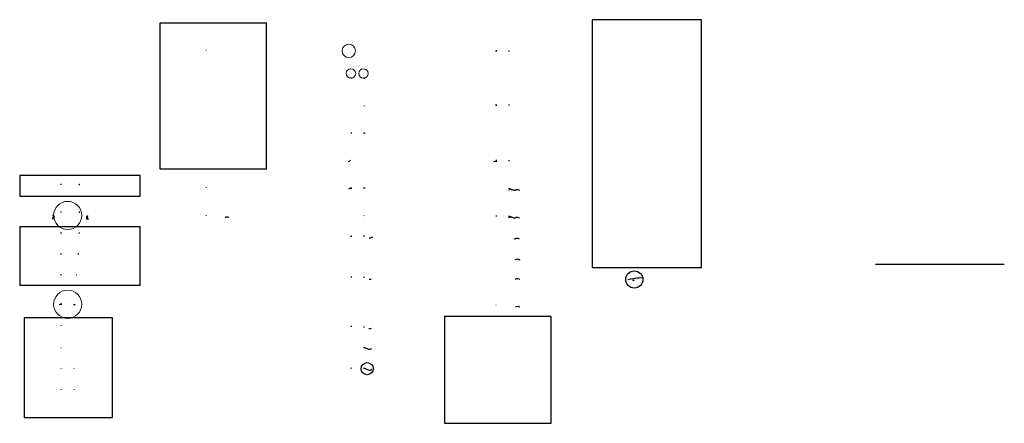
# Model space of a CAD drawing. Header units: metres. Extents: x -643625 to -624851, y -1065677 to -1062422.
# Tile 2 of 4: x -629700 to -628987, y -1065677 to -1065384. Entities that reach past the tile are written whole.
import ezdxf

# ---------------------------------------------------------------- set-up
doc = ezdxf.new("R2010")
doc.units = ezdxf.units.M
doc.linetypes.add('ČÁRKOVANÁ', pattern=[19.049999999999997, 12.7, -6.35])
doc.layers.get('0').update_dxf_attribs({"lineweight": 9})
doc.layers.add('C3D-PR-Dokreslení-OSTATNÍ SO', color=40, linetype='Continuous', lineweight=15)
doc.layers.add('C3D-PR-Dokreslení-SPOJNICE', color=1, linetype='Continuous', lineweight=15)

# ---------------------------------------------------------------- blocks, each defined once
blk = doc.blocks.new('PR_svodidlo_megarail_l')
for p, q in [((-0.2119999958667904, -0.01695999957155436), (-0.2119999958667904, 0.6232000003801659)), ((-0.2119999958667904, 0.6232000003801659), (-0.08499999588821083, 0.6232000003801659)), ((-0.2043999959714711, -0.01635199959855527), (-0.2043999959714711, 0.6232000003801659)), ((-0.1219999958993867, 0.5443000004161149), (-0.1197499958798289, 0.5465500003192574)), ((-0.1219999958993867, 0.5321000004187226), (-0.1219999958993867, 0.5443000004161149)), ((-0.1091499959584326, 0.5443000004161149), (-0.1219999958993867, 0.5443000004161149)), ((-0.1197499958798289, 0.5298500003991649), (-0.1219999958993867, 0.5321000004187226)), ((-0.1091499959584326, 0.5321000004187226), (-0.1219999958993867, 0.5321000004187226)), ((-0.1197499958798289, 0.5298500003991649), (-0.1197499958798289, 0.5465500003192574)), ((-0.1091499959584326, 0.5465500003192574), (-0.1197499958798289, 0.5465500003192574)), ((-0.1091499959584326, 0.5298500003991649), (-0.1197499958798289, 0.5298500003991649)), ((-0.1091499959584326, 0.5278076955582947), (-0.1091499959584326, 0.5485923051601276)), ((-0.09684999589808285, 0.5520564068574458), (-0.1078999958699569, 0.5520564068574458)), ((-0.09684999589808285, 0.5451282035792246), (-0.1078999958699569, 0.5451282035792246)), ((-0.09684999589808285, 0.5312717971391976), (-0.1078999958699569, 0.5312717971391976)), ((-0.09684999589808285, 0.5243435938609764), (-0.1078999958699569, 0.5243435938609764)), ((-0.09559999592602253, 0.5232000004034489), (-0.09559999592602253, 0.5532000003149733)), ((-0.0925999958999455, 0.5532000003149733), (-0.09559999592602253, 0.5532000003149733)), ((-0.09559999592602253, 0.5278076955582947), (-0.09559999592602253, 0.5485923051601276)), ((-0.0925999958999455, 0.5232000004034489), (-0.09559999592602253, 0.5232000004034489)), ((-0.0925999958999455, 0.6232000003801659), (-0.0925999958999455, -0.007407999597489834)), ((-0.0925999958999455, 0.5232000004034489), (-0.0925999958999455, 0.5532000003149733)), ((-0.07699999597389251, 0.5465500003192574), (-0.0925999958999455, 0.5465500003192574)), ((-0.07699999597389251, 0.5443000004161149), (-0.0925999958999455, 0.5443000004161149)), ((-0.07699999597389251, 0.5321000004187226), (-0.0925999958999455, 0.5321000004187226)), ((-0.07699999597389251, 0.5298500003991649), (-0.0925999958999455, 0.5298500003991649)), ((-0.08499999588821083, 0.6232000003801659), (-0.08499999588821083, -0.006799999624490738)), ((-0.07699999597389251, 0.5232000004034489), (-0.07699999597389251, 0.5532000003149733)), ((-0.07399999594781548, 0.5532000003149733), (-0.07699999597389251, 0.5532000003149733)), ((-0.07699999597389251, 0.5522000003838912), (-0.07699999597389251, 0.5382000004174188)), ((-0.07399999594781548, 0.5232000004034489), (-0.07699999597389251, 0.5232000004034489)), ((-0.07399999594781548, 0.5232000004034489), (-0.07399999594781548, 0.5532000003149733)), ((-0.06479999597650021, 0.5520564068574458), (-0.07399999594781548, 0.5520564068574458)), ((-0.06479999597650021, 0.5451282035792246), (-0.07399999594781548, 0.5451282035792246)), ((-0.06479999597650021, 0.5312717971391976), (-0.07399999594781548, 0.5312717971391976)), ((-0.06479999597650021, 0.5243435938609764), (-0.07399999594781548, 0.5243435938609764)), ((-0.06354999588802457, 0.5278076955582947), (-0.06354999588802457, 0.5485923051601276))]:
    blk.add_line(p, q)
at = {"const_width": 0.00675}
for points in [[(-0.1484999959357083, 0.5995750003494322, 1), (-0.1484999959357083, 0.6068250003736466, 1)], [(-0.1484999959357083, 0.5345750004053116, 1), (-0.1484999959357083, 0.5418250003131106, 1)]]:
    blk.add_lwpolyline(points, format="xyb", close=True, dxfattribs=at)
blk.add_lwpolyline([(-0.08499999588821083, 0.3861544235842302), (-0.08447905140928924, 0.3832000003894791), (-0.08499999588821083, 0.3861544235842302), (-0.05841018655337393, 0.3908429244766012, 0.1144218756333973), (-0.05425329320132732, 0.392612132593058), (-0.01285589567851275, 0.4228107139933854, 0.5086620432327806), (-0.01287718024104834, 0.461604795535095), (-0.06888816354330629, 0.5023696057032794, -0.2398612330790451), (-0.07999999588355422, 0.5242000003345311), (-0.07999999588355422, 0.5382000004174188), (-0.07999999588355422, 0.5522000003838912, -0.2398612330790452), (-0.06888816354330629, 0.5740303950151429), (-0.01287718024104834, 0.6147952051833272, 0.5086620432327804), (-0.01285589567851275, 0.6535892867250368), (-0.05425329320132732, 0.6837878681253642, 0.1144218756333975), (-0.05841018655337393, 0.6855570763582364), (-0.08499999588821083, 0.690245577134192), (-0.08447905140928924, 0.6932000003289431), (-0.05788924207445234, 0.6885114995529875, -0.1144218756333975), (-0.05248528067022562, 0.6862115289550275), (-0.01108788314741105, 0.6560129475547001, -0.5086620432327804), (-0.01111182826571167, 0.6123696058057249), (-0.06712281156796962, 0.5716047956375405, 0.2398612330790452), (-0.07699999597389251, 0.5522000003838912), (-0.07699999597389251, 0.5382000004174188), (-0.07699999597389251, 0.5242000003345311, 0.2398612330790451), (-0.06712281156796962, 0.504795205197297), (-0.01111182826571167, 0.4640303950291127, -0.5086620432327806), (-0.01108788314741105, 0.4203870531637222), (-0.05248528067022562, 0.3901884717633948, -0.1144218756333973), (-0.05788924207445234, 0.3878885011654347), (-0.08447905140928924, 0.3832000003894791)], format="xyb")
for centre, radius, start, end in [((-0.1037249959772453, 0.5485923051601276), 0.005424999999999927, 140.3166596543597, 219.6833403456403), ((-0.08932499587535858, 0.5382000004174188), 0.01982500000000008, 159.5452203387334, 200.4547796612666), ((-0.1037249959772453, 0.5278076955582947), 0.005424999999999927, 140.3166596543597, 219.6833403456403), ((-0.1010249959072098, 0.5485923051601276), 0.005424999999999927, 320.3166596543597, 39.68334034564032), ((-0.1154249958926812, 0.5382000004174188), 0.01982500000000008, 339.5452203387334, 20.45477966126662), ((-0.1010249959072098, 0.5278076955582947), 0.005424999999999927, 320.3166596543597, 39.68334034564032), ((-0.06897499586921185, 0.5485923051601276), 0.005424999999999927, 320.3166596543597, 39.68334034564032), ((-0.08337499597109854, 0.5382000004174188), 0.01982500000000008, 339.5452203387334, 20.45477966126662), ((-0.06897499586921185, 0.5278076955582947), 0.005424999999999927, 320.3166596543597, 39.68334034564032)]:
    blk.add_arc(centre, radius, start, end)
blk = doc.blocks.new('PR_svodidlo_megarail_p')
for p, q in [((0.06354999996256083, 0.5281544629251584), (0.06354999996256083, 0.5489390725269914)), ((0.06479999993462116, 0.5524031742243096), (0.07399999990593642, 0.5524031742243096)), ((0.06479999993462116, 0.5454749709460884), (0.07399999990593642, 0.5454749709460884)), ((0.06479999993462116, 0.5316185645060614), (0.07399999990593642, 0.5316185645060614)), ((0.06479999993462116, 0.5246903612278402), (0.07399999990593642, 0.5246903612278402)), ((0.07399999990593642, 0.5535467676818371), (0.07699999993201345, 0.5535467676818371)), ((0.07399999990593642, 0.5235467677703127), (0.07399999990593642, 0.5535467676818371)), ((0.07399999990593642, 0.5235467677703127), (0.07699999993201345, 0.5235467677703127)), ((0.07699999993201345, 0.5235467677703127), (0.07699999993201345, 0.5535467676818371)), ((0.07699999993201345, 0.552546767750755), (0.07699999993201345, 0.5385467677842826)), ((0.07699999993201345, 0.5468967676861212), (0.09259999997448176, 0.5468967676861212)), ((0.07699999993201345, 0.5446467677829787), (0.09259999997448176, 0.5446467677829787)), ((0.07699999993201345, 0.5324467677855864), (0.09259999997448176, 0.5324467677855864)), ((0.07699999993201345, 0.5301967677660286), (0.09259999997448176, 0.5301967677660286)), ((0.0849999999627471, 0.6235467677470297), (0.0849999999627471, -0.006453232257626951)), ((0.2119999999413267, 0.6235467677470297), (0.0849999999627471, 0.6235467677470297)), ((0.09259999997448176, 0.6235467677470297), (0.09259999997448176, -0.007061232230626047)), ((0.09259999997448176, 0.5235467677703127), (0.09259999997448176, 0.5535467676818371)), ((0.09259999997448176, 0.5535467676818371), (0.09559999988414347, 0.5535467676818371)), ((0.09259999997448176, 0.5235467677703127), (0.09559999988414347, 0.5235467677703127)), ((0.09559999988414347, 0.5235467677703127), (0.09559999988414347, 0.5535467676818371)), ((0.09559999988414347, 0.5281544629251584), (0.09559999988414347, 0.5489390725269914)), ((0.09684999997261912, 0.5524031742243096), (0.1078999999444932, 0.5524031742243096)), ((0.09684999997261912, 0.5454749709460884), (0.1078999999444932, 0.5454749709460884)), ((0.09684999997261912, 0.5316185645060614), (0.1078999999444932, 0.5316185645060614)), ((0.09684999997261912, 0.5246903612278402), (0.1078999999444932, 0.5246903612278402)), ((0.1091499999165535, 0.5281544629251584), (0.1091499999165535, 0.5489390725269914)), ((0.1091499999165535, 0.5468967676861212), (0.1197499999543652, 0.5468967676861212)), ((0.1091499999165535, 0.5446467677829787), (0.121999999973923, 0.5446467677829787)), ((0.1091499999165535, 0.5324467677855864), (0.121999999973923, 0.5324467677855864)), ((0.1091499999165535, 0.5301967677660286), (0.1197499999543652, 0.5301967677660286)), ((0.121999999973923, 0.5446467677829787), (0.1197499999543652, 0.5468967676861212)), ((0.1197499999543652, 0.5301967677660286), (0.1197499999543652, 0.5468967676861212)), ((0.1197499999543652, 0.5301967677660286), (0.121999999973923, 0.5324467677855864)), ((0.121999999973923, 0.5324467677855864), (0.121999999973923, 0.5446467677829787)), ((0.204399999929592, -0.01600523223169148), (0.204399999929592, 0.6235467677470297)), ((0.2119999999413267, -0.01661323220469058), (0.2119999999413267, 0.6235467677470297))]:
    blk.add_line(p, q)
blk.add_lwpolyline([(0.0849999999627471, 0.386501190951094), (0.08447905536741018, 0.3835467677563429), (0.0849999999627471, 0.386501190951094), (0.0584101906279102, 0.391189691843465, -0.1144218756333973), (0.05425329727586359, 0.3929588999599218), (0.01285589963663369, 0.4231574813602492, -0.5086620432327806), (0.0128771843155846, 0.4619515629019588), (0.06888816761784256, 0.5027163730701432, 0.2398612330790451), (0.07999999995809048, 0.5245467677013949), (0.07999999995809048, 0.5385467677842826), (0.07999999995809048, 0.552546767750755, 0.2398612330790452), (0.06888816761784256, 0.5743771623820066), (0.0128771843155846, 0.615141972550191, -0.5086620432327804), (0.01285589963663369, 0.6539360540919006), (0.05425329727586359, 0.684134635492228, -0.1144218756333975), (0.0584101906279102, 0.6859038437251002), (0.0849999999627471, 0.6905923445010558), (0.08447905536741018, 0.6935467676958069), (0.05788924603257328, 0.6888582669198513, 0.1144218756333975), (0.05248528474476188, 0.6865582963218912), (0.01108788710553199, 0.6563597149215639, 0.5086620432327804), (0.01111183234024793, 0.6127163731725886), (0.06712281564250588, 0.5719515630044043, -0.2398612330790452), (0.07699999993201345, 0.552546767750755), (0.07699999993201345, 0.5385467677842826), (0.07699999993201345, 0.5245467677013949, -0.2398612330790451), (0.06712281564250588, 0.5051419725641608), (0.01111183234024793, 0.4643771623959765, 0.5086620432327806), (0.01108788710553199, 0.4207338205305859), (0.05248528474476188, 0.3905352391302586, 0.1144218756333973), (0.05788924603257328, 0.3882352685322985), (0.08447905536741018, 0.3835467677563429)], format="xyb")
at = {"const_width": 0.00675}
for points in [[(0.1484999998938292, 0.599921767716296, -1), (0.1484999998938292, 0.6071717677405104, -1)], [(0.1484999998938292, 0.5349217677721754, -1), (0.1484999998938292, 0.5421717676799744, -1)]]:
    blk.add_lwpolyline(points, format="xyb", close=True, dxfattribs=at)
for centre, radius, start, end in [((0.06897499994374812, 0.5489390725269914), 0.005424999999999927, 140.3166596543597, 219.6833403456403), ((0.08337499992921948, 0.5385467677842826), 0.01982500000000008, 159.5452203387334, 200.4547796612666), ((0.06897499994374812, 0.5281544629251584), 0.005424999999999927, 140.3166596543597, 219.6833403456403), ((0.1010249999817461, 0.5489390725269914), 0.005424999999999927, 140.3166596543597, 219.6833403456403), ((0.1154249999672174, 0.5385467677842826), 0.01982500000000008, 159.5452203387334, 200.4547796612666), ((0.1010249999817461, 0.5281544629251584), 0.005424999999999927, 140.3166596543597, 219.6833403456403), ((0.1037249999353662, 0.5489390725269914), 0.005424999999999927, 320.3166596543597, 39.68334034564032), ((0.08932499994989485, 0.5385467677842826), 0.01982500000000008, 339.5452203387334, 20.45477966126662), ((0.1037249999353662, 0.5281544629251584), 0.005424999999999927, 320.3166596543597, 39.68334034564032)]:
    blk.add_arc(centre, radius, start, end)

msp = doc.modelspace()

# ---------------------------------------------------------------- linework, layer by layer
at = {"layer": 'C3D-PR-Dokreslení-OSTATNÍ SO'}
for points in [[(-629675.1829940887, -1065528.597564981), (-629674.9329940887, -1065528.597564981), (-629674.9329940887, -1065528.697564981), (-629676.634788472, -1065528.697564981), (-629676.634788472, -1065528.597564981), (-629676.3847884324, -1065528.597564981)], [(-629675.5347884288, -1065526.052865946), (-629675.1829940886, -1065526.404660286), (-629675.1829940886, -1065528.597564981), (-629676.3847884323, -1065528.597564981), (-629676.3847884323, -1065527.847564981), (-629675.9347884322, -1065527.847564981)], [(-629675.5347884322, -1065526.052865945), (-629676.0347884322, -1065526.032865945)], [(-629676.0347884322, -1065526.032865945), (-629676.0347884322, -1065526.332865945), (-629675.9928269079, -1065526.332865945)], [(-629675.9847884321, -1065526.302865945), (-629675.9928269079, -1065526.332865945)], [(-629675.9847884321, -1065526.302865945), (-629675.9767499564, -1065526.332865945)], [(-629675.9767499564, -1065526.332865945), (-629675.9347884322, -1065526.332865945), (-629675.9347884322, -1065527.847564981)], [(-629675.9347884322, -1065526.332865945), (-629675.9347884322, -1065526.747604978)], [(-629675.9347884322, -1065527.847564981), (-629675.1829940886, -1065527.847564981)], [(-629650.4847884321, -1065528.847564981), (-629650.2347884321, -1065528.847564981), (-629650.2347884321, -1065528.947564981), (-629651.9365828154, -1065528.947564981), (-629651.9365828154, -1065528.847564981), (-629651.6865827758, -1065528.847564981)], [(-629651.6876286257, -1065526.989996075), (-629651.6877729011, -1065526.733743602), (-629651.3359785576, -1065526.381949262), (-629650.8359785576, -1065526.361949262), (-629650.8359785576, -1065526.661949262), (-629650.8779400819, -1065526.661949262), (-629650.8859785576, -1065526.631949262), (-629650.8940170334, -1065526.661949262), (-629650.9359785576, -1065526.661949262), (-629650.9357003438, -1065526.997550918)], [(-629651.6871781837, -1065527.790041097), (-629651.6876286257, -1065526.989996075)], [(-629650.9347884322, -1065528.097564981), (-629650.4847884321, -1065528.097564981), (-629650.4847884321, -1065528.847564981), (-629651.6865827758, -1065528.847564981), (-629651.6871781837, -1065527.790041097)], [(-629651.6865827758, -1065528.097564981), (-629650.9347884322, -1065528.097564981)], [(-629650.9359490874, -1065526.697498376), (-629650.932700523, -1065526.697530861)], [(-629650.9357003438, -1065526.997550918), (-629650.9350371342, -1065527.797562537)], [(-629650.9350371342, -1065527.797562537), (-629650.9347884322, -1065528.097564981)]]:
    msp.add_lwpolyline(points, dxfattribs=at)
at = {"layer": 'C3D-PR-Dokreslení-SPOJNICE'}
for p, q in [((-629354.6065604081, -1065407.247490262), (-629355.5808205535, -1065407.218262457)), ((-629354.6065604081, -1065446.430556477), (-629355.5808205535, -1065446.401328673)), ((-629460.3565604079, -1065486.198985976), (-629462.0387832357, -1065487.04009739)), ((-629462.0387832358, -1065487.207802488), (-629460.9599470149, -1065486.668384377)), ((-629462.0387832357, -1065487.04009739), (-629462.0387832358, -1065487.207802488)), ((-629354.6065604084, -1065487.176373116), (-629356.8970745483, -1065487.104335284)), ((-629354.6065604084, -1065486.676373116), (-629355.5808205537, -1065486.647145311)), ((-629461.7568883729, -1065506.940853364), (-629460.9599470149, -1065506.542382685)), ((-629461.7568883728, -1065506.773148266), (-629461.7568883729, -1065506.940853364)), ((-629460.9599470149, -1065506.542382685), (-629460.3155464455, -1065506.220182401)), ((-629459.6065604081, -1065506.582984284), (-629460.5808205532, -1065506.553756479)), ((-629342.3091382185, -1065507.884396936), (-629341.2143707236, -1065507.896536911)), ((-629340.4122540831, -1065507.49547859), (-629341.2143707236, -1065507.896536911)), ((-629339.4764959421, -1065507.467405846), (-629340.4122540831, -1065507.49547859)), ((-629338.1885586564, -1065507.966204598), (-629339.4764959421, -1065507.467405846)), ((-629338.1885586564, -1065507.821025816), (-629338.1885586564, -1065507.966204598)), ((-629343.0060112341, -1065527.730647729), (-629342.3091382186, -1065528.009396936)), ((-629342.3091382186, -1065528.009396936), (-629341.2143707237, -1065528.021536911)), ((-629340.4122540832, -1065527.62047859), (-629341.2143707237, -1065528.021536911)), ((-629339.4764959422, -1065527.592405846), (-629340.4122540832, -1065527.62047859)), ((-629338.2870986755, -1065528.05178859), (-629339.4764959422, -1065527.592405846)), ((-629338.2870986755, -1065527.906609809), (-629338.2870986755, -1065528.05178859)), ((-629459.6065604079, -1065541.351897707), (-629460.5808205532, -1065541.322669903)), ((-629342.2974659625, -1065543.139105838), (-629341.2026984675, -1065543.151245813)), ((-629340.400581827, -1065542.750187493), (-629341.2026984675, -1065543.151245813)), ((-629339.464823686, -1065542.722114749), (-629340.400581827, -1065542.750187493)), ((-629338.2754264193, -1065543.181497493), (-629339.464823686, -1065542.722114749)), ((-629338.2754264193, -1065543.036318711), (-629338.2754264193, -1065543.181497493)), ((-629340.3955252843, -1065557.852071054), (-629341.1976419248, -1065558.253129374)), ((-629339.4597671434, -1065557.82399831), (-629340.3955252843, -1065557.852071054)), ((-629337.9751612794, -1065558.401464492), (-629339.4597671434, -1065557.82399831)), ((-629337.9751612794, -1065558.256285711), (-629337.9751612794, -1065558.401464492)), ((-629340.3266293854, -1065571.979425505), (-629341.1287460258, -1065572.380483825)), ((-629339.3908712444, -1065571.951352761), (-629340.3266293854, -1065571.979425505)), ((-629338.0635528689, -1065572.465903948), (-629339.3908712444, -1065571.951352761)), ((-629338.0635528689, -1065572.320725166), (-629338.0635528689, -1065572.465903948)), ((-629340.14909595, -1065592.106779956), (-629340.9512125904, -1065592.507838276)), ((-629339.213337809, -1065592.078707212), (-629340.14909595, -1065592.106779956)), ((-629338.0345328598, -1065592.533853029), (-629339.213337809, -1065592.078707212)), ((-629338.0345328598, -1065592.388674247), (-629338.0345328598, -1065592.533853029))]:
    msp.add_line(p, q, dxfattribs=at)
at = {"layer": 'C3D-PR-Dokreslení-SPOJNICE', "lineweight": 30}
for p, q in [((-629355.3565604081, -1065406.737490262), (-629354.6065604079, -1065406.677490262)), ((-629346.1065604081, -1065406.889990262), (-629345.3565604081, -1065406.949990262)), ((-629355.3565604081, -1065445.920556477), (-629354.6065604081, -1065445.860556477)), ((-629346.1065604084, -1065446.073056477), (-629345.3565604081, -1065446.133056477)), ((-629355.3565604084, -1065486.166373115), (-629354.6065604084, -1065486.106373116)), ((-629346.1065604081, -1065486.318873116), (-629345.3565604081, -1065486.378873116)), ((-629346.106560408, -1065506.443873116), (-629345.356560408, -1065506.503873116)), ((-629345.356560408, -1065506.503873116), (-629342.2498809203, -1065507.746536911)), ((-629342.2498809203, -1065507.746536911), (-629341.2497809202, -1065507.746536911)), ((-629341.2497809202, -1065507.746536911), (-629340.4497809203, -1065507.346536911)), ((-629340.4497809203, -1065507.346536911), (-629339.4497809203, -1065507.316536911)), ((-629339.4497809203, -1065507.316536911), (-629338.1885586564, -1065507.821025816)), ((-629551.2986848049, -1065527.591323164), (-629550.498684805, -1065527.191323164)), ((-629550.4611579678, -1065527.340264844), (-629551.2632746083, -1065527.741323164)), ((-629550.498684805, -1065527.191323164), (-629549.498684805, -1065527.161323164)), ((-629549.5253998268, -1065527.3121921), (-629550.4611579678, -1065527.340264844)), ((-629548.727355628, -1065527.614094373), (-629549.5253998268, -1065527.3121921)), ((-629549.498684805, -1065527.161323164), (-629548.7706441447, -1065527.452539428)), ((-629548.7706441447, -1065527.452539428), (-629548.727355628, -1065527.614094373)), ((-629355.3565604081, -1065526.416373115), (-629354.6065604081, -1065526.356373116)), ((-629346.1065604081, -1065526.568873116), (-629345.3565604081, -1065526.628873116)), ((-629345.3565604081, -1065526.628873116), (-629342.2498809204, -1065527.871536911)), ((-629342.2498809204, -1065527.871536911), (-629341.2497809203, -1065527.871536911)), ((-629341.2497809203, -1065527.871536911), (-629340.4497809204, -1065527.471536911)), ((-629340.4497809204, -1065527.471536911), (-629339.4497809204, -1065527.441536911)), ((-629339.4497809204, -1065527.441536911), (-629338.2870986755, -1065527.906609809)), ((-629446.9267475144, -1065542.426322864), (-629445.9267475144, -1065542.426322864)), ((-629445.9267475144, -1065542.426322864), (-629444.3363467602, -1065541.631122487)), ((-629341.2381086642, -1065543.001245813), (-629340.4381086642, -1065542.601245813)), ((-629340.4381086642, -1065542.601245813), (-629339.4381086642, -1065542.571245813)), ((-629339.4381086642, -1065542.571245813), (-629338.2754264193, -1065543.036318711)), ((-629341.2330521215, -1065558.103129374), (-629340.4330521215, -1065557.703129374)), ((-629340.4330521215, -1065557.703129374), (-629339.4330521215, -1065557.673129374)), ((-629339.4330521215, -1065557.673129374), (-629337.9751612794, -1065558.256285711)), ((-629460.3565604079, -1065570.690295), (-629459.6065604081, -1065570.630295)), ((-629451.1065604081, -1065570.842794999), (-629450.3565604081, -1065570.902795)), ((-629446.9227407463, -1065572.276322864), (-629445.9227407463, -1065572.276322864)), ((-629445.9227407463, -1065572.276322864), (-629445.3189201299, -1065571.974412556)), ((-629341.1641562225, -1065572.230483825), (-629340.3641562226, -1065571.830483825)), ((-629340.3641562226, -1065571.830483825), (-629339.3641562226, -1065571.800483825)), ((-629339.3641562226, -1065571.800483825), (-629338.0635528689, -1065572.320725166)), ((-629340.9866227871, -1065592.357838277), (-629340.1866227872, -1065591.957838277)), ((-629340.1866227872, -1065591.957838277), (-629339.1866227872, -1065591.927838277)), ((-629339.1866227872, -1065591.927838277), (-629338.0345328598, -1065592.388674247)), ((-629459.6065604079, -1065606.562359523), (-629460.3565604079, -1065606.622359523)), ((-629451.1065604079, -1065606.774859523), (-629450.3565604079, -1065606.834859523)), ((-629447.1279020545, -1065608.126322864), (-629446.1279020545, -1065608.126322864)), ((-629446.1279020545, -1065608.126322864), (-629445.3311397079, -1065607.727941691)), ((-629451.106560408, -1065621.77184866), (-629450.356560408, -1065621.83184866)), ((-629450.356560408, -1065621.83184866), (-629447.3078748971, -1065623.051322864)), ((-629447.3078748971, -1065623.051322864), (-629446.3078748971, -1065623.051322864)), ((-629446.3078748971, -1065623.051322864), (-629445.0037267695, -1065622.3992488)), ((-629460.3565604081, -1065636.638091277), (-629459.6065604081, -1065636.578091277)), ((-629451.1065604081, -1065636.790591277), (-629450.3565604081, -1065636.850591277)), ((-629450.3565604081, -1065636.850591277), (-629447.3078748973, -1065638.070065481)), ((-629447.3078748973, -1065638.070065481), (-629446.3078748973, -1065638.070065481)), ((-629446.3078748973, -1065638.070065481), (-629445.0037267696, -1065637.417991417))]:
    msp.add_line(p, q, dxfattribs=at)
at = {"layer": 'C3D-PR-Dokreslení-SPOJNICE', "linetype": 'ČÁRKOVANÁ', "ltscale": 0.1}
for p, q in [((-629346.106560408, -1065507.556373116), (-629342.9003733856, -1065507.652558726)), ((-629346.1065604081, -1065527.681373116), (-629342.9003733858, -1065527.777558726))]:
    msp.add_line(p, q, dxfattribs=at)
at = {"layer": 'C3D-PR-Dokreslení-SPOJNICE', "linetype": 'ČÁRKOVANÁ', "ltscale": 0.02}
for p in [(-629257.1065604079, -1065572.206249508), (-629252.1065604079, -1065571.492815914)]:
    msp.add_line(p, (-629254.6065604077, -1065571.692815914), dxfattribs=at)
at = {"layer": 'C3D-PR-Dokreslení-SPOJNICE', "color": 3, "lineweight": 30}
for points in [[(-629598.7159279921, -1065492.343308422), (-629521.359710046, -1065492.343308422), (-629521.359710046, -1065386.886352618), (-629598.7159279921, -1065386.886352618)], [(-629285.5236515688, -1065563.769997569), (-629206.3514140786, -1065563.769997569), (-629206.3514140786, -1065384.36360981), (-629285.5236515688, -1065384.36360981)], [(-629700.1139294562, -1065512.224280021), (-629612.7442907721, -1065512.224280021), (-629612.7442907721, -1065497.096659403), (-629700.1139294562, -1065497.096659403)], [(-629700.1139294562, -1065576.746698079), (-629612.7442907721, -1065576.746698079), (-629612.7442907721, -1065534.404315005), (-629700.1139294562, -1065534.404315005)], [(-629696.988992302, -1065672.374441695), (-629632.9949200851, -1065672.374441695), (-629632.9949200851, -1065600.249567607), (-629696.988992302, -1065600.249567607)], [(-629392.4366066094, -1065676.67333168), (-629315.1045817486, -1065676.67333168), (-629315.1045817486, -1065599.34130682), (-629392.4366066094, -1065599.34130682)]]:
    msp.add_lwpolyline(points, close=True, dxfattribs=at)
at = {"layer": 'C3D-PR-Dokreslení-SPOJNICE'}
for points in [[(-629565.3219488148, -1065406.363584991), (-629564.9091969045, -1065406.330564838)], [(-629450.3911720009, -1065426.937201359), (-629450.8039239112, -1065426.904181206)], [(-629450.3911720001, -1065446.811199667), (-629450.8039239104, -1065446.778179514)], [(-629450.3911720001, -1065466.685197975), (-629450.8039239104, -1065466.652177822)], [(-629565.321948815, -1065505.990536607), (-629564.9091969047, -1065505.957516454)], [(-629460.7148443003, -1065506.252126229), (-629459.9305043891, -1065506.189379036)], [(-629450.3911719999, -1065506.43319459), (-629450.8039239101, -1065506.400174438)], [(-629565.321948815, -1065526.11592693), (-629564.9091969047, -1065526.082906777)], [(-629450.3911720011, -1065526.308866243), (-629450.8039239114, -1065526.27584609)], [(-629450.1387424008, -1065541.222302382), (-629450.5514943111, -1065541.189282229)], [(-629669.9073584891, -1065590.738722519), (-629671.5749671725, -1065590.872131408)], [(-629660.8057623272, -1065590.738722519), (-629659.8881536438, -1065590.812131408)], [(-629355.3219488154, -1065591.157581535), (-629354.9091969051, -1065591.124561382)], [(-629670.321948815, -1065605.862023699), (-629669.9091969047, -1065605.829003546)], [(-629670.3219488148, -1065621.987414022), (-629669.9091969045, -1065621.954393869)], [(-629670.3219488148, -1065637.112804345), (-629669.9091969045, -1065637.079784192)], [(-629660.391172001, -1065637.112804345), (-629660.8039239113, -1065637.079784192)], [(-629670.3219488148, -1065652.238194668), (-629669.9091969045, -1065652.205174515)], [(-629660.391172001, -1065652.238194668), (-629660.8039239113, -1065652.205174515)]]:
    msp.add_lwpolyline(points, dxfattribs=at)
at = {"layer": 'C3D-PR-Dokreslení-SPOJNICE', "lineweight": 30}
for points in [[(-629460.3565604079, -1065426.576991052), (-629459.6065604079, -1065426.516991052)], [(-629449.8863128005, -1065426.977590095), (-629450.3565604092, -1065426.789491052), (-629451.1065604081, -1065426.729491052)], [(-629460.3565604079, -1065466.324987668), (-629459.6065604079, -1065466.264987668)], [(-629449.8863128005, -1065466.725586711), (-629450.3565604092, -1065466.537487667), (-629451.1065604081, -1065466.477487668)], [(-629461.7568883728, -1065506.773148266), (-629460.3565604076, -1065506.072984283), (-629459.6065604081, -1065506.012984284)], [(-629449.8863128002, -1065506.473583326), (-629450.356560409, -1065506.285484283), (-629451.1065604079, -1065506.225484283)], [(-629460.3565604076, -1065540.841897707), (-629459.6065604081, -1065540.781897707)], [(-629450.3565604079, -1065541.054397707), (-629451.1065604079, -1065540.994397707)], [(-629671.104721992, -1065590.684032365), (-629671.5749671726, -1065590.872131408)], [(-629669.6083819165, -1065590.564032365), (-629671.104721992, -1065590.684032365)], [(-629661.1083988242, -1065590.564032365), (-629660.3583988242, -1065590.624032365)], [(-629660.3583988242, -1065590.624032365), (-629659.8881536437, -1065590.812131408)]]:
    msp.add_lwpolyline(points, dxfattribs=at)
at = {"layer": 'C3D-PR-Dokreslení-SPOJNICE', "color": 3, "lineweight": 30}
msp.add_lwpolyline([(-629080.3087766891, -1065561.313043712), (-628986.9873346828, -1065561.313043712)], dxfattribs=at)
at = {"layer": 'C3D-PR-Dokreslení-SPOJNICE', "lineweight": 30}
msp.add_lwpolyline([(-629249.6065604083, -1065571.292815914), (-629251.5443130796, -1065571.447836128, 0.03069137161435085), (-629257.615784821, -1065572.310830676), (-629259.6065604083, -1065572.719683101)], format="xyb", dxfattribs=at)
at = {"layer": 'C3D-PR-Dokreslení-SPOJNICE', "color": 6}
for centre, radius in [((-629461.7624319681, -1065406.953670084), 4.877254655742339), ((-629460.1893738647, -1065423.290489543), 3.417210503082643), ((-629451.120186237, -1065423.290489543), 3.417210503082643), ((-629665.3583903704, -1065526.130191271), 10.19644699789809), ((-629665.3583903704, -1065590.457782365), 10.19644699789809)]:
    msp.add_circle(centre, radius, dxfattribs=at)
at = {"layer": 'C3D-PR-Dokreslení-SPOJNICE', "color": 6, "lineweight": 30}
for centre, radius in [((-629254.9682309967, -1065572.511751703), 6.24430802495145), ((-629448.4922667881, -1065637.112694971), 4.405112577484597)]:
    msp.add_circle(centre, radius, dxfattribs=at)
at = {"layer": 'C3D-PR-Dokreslení-SPOJNICE', "lineweight": 30}
msp.add_circle((-629255.4733165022, -1065573.099510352), 0.3, dxfattribs=at)

# ---------------------------------------------------------------- block references
at = {"layer": 'C3D-PR-Dokreslení-SPOJNICE'}
for name, p in [('PR_svodidlo_megarail_l', (-629670.1065604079, -1065503.996469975)), ('PR_svodidlo_megarail_p', (-629657.1065604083, -1065504.084738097)), ('PR_svodidlo_megarail_l', (-629670.1065604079, -1065524.070522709)), ('PR_svodidlo_megarail_p', (-629657.1065604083, -1065524.158790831)), ('PR_svodidlo_megarail_l', (-629670.1065604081, -1065539.192707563)), ('PR_svodidlo_megarail_p', (-629657.1065604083, -1065539.280975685)), ('PR_svodidlo_megarail_l', (-629670.1065604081, -1065554.318097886)), ('PR_svodidlo_megarail_p', (-629657.8005837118, -1065554.389015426)), ('PR_svodidlo_megarail_l', (-629670.1065604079, -1065569.443488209)), ('PR_svodidlo_megarail_p', (-629659.0622731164, -1065569.482863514)), ('PR_svodidlo_megarail_l', (-629670.1083819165, -1065590.603987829))]:
    msp.add_blockref(name, p, dxfattribs=at)

doc.saveas('drawing.dxf')
